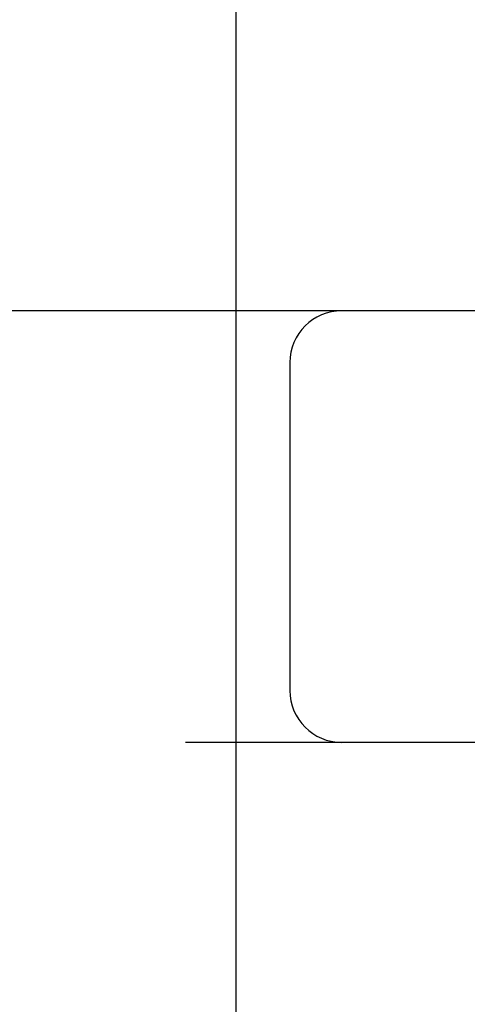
# Model space of a CAD drawing. Header units: inches. Extents: x 0 to 184, y 0 to 119.
# Tile 13 of 114: x 92.775 to 92.905, y 43.07 to 43.355. Entities that reach past the tile are written whole.
import ezdxf

# ---------------------------------------------------------------- set-up
doc = ezdxf.new("R2010")
doc.units = ezdxf.units.IN
doc.header["$LTSCALE"] = 10.121375
doc.header["$MEASUREMENT"] = 0
doc.linetypes.add('HIDDEN', pattern=[0.2, 0.1, -0.1])
doc.layers.add('DEFAULT_2', color=8, linetype='HIDDEN')

msp = doc.modelspace()

# ---------------------------------------------------------------- linework, layer by layer
at = {"layer": 'DEFAULT_2', "color": 8, "linetype": 'HIDDEN'}
for p, q in [((92.8377, 47.61281), (92.8377, 42.11231)), ((93.0877, 43.27063), (92.0877, 43.27063)), ((92.85333, 43.25563), (92.85333, 43.16063)), ((93.8352, 43.14563), (91.34022, 43.14563))]:
    msp.add_line(p, q, dxfattribs=at)
for centre, start, end in [((92.86833, 43.25563), 90, 180), ((92.86833, 43.16063), 180, 270)]:
    msp.add_arc(centre, 0.015, start, end, dxfattribs=at)

doc.saveas('drawing.dxf')
